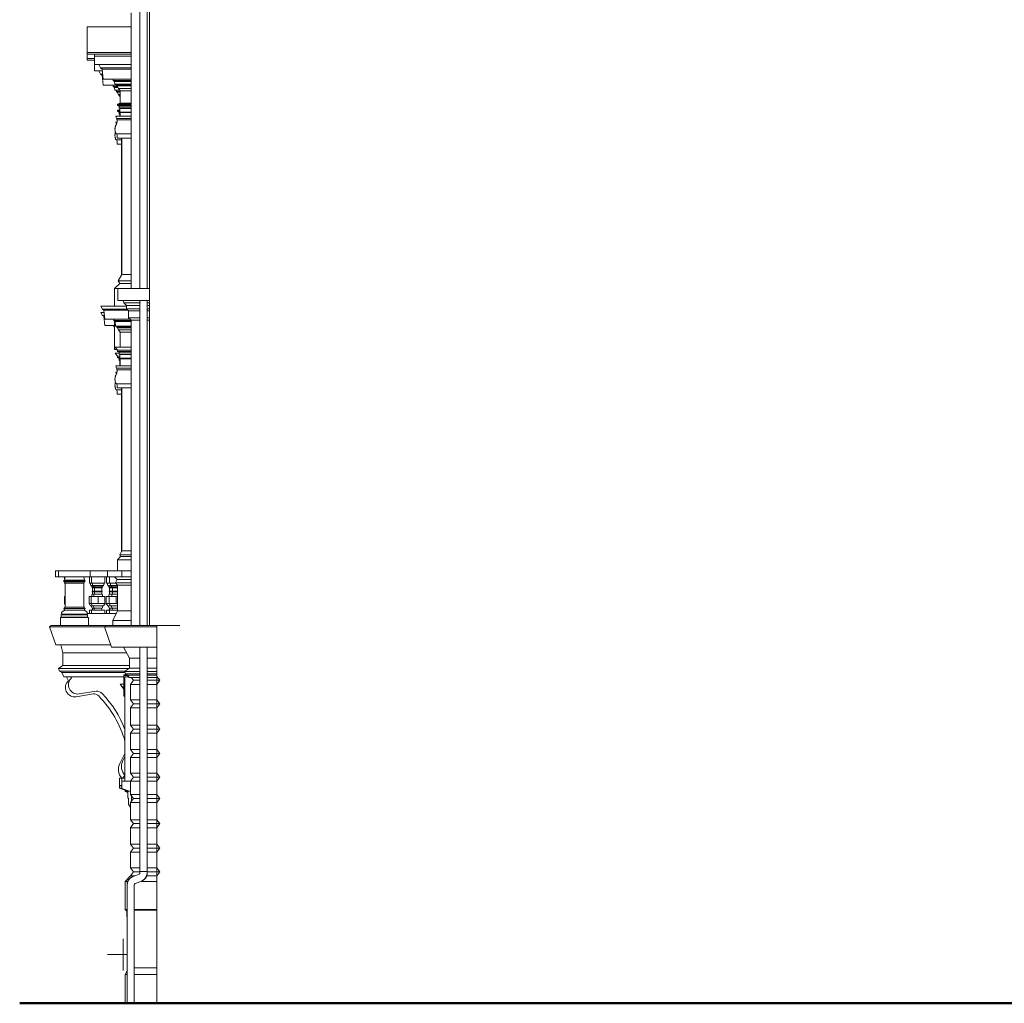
# Model space of a CAD drawing. Header units: metres. Extents: x -1.8 to 29.2, y -0.8 to 24.3.
# Tile 1 of 8: x -1.8 to 14.4, y -0.8 to 15.3. Entities that reach past the tile are written whole.
import ezdxf

# ---------------------------------------------------------------- set-up
doc = ezdxf.new("R2010")
doc.units = ezdxf.units.M
doc.layers.add('AV-STAVBA', color=7, linetype='Continuous', lineweight=18)

# ---------------------------------------------------------------- blocks, each defined once
blk = doc.blocks.new('GM_Detový svod_04 - GM_Detový svod_04-1507001-Pohled SV')
at = {"layer": 'AV-STAVBA'}
for p, q in [((-0.842, 17.224), (-0.842, 17.174)), ((-0.724, 17.224), (-0.842, 17.224)), ((-0.722, 17.224), (-0.724, 17.224)), ((-0.722, 17.174), (-0.722, 17.224)), ((-0.215, 16.86), (-0.71, 17.153)), ((-0.771, 17.05), (-0.45, 16.86)), ((-0.18, 16.7), (0.161, 16.499)), ((0.222, 16.602), (0.028, 16.716)), ((0.173, 16.396), (0.173, 16.322)), ((0.293, 16.322), (0.293, 16.396)), ((0.173, 15.885), (0.173, 10.935)), ((0.293, 10.935), (0.293, 15.885)), ((0.173, 10.733), (0.173, 5.4)), ((0.293, 5.4), (0.293, 10.733)), ((0.173, 5.045), (0.173, 1.361)), ((0.293, 1.361), (0.293, 5.045)), ((0.159, 1.319), (0.052, 1.278)), ((0.173, 1.364), (0.173, 1.343)), ((0.173, 1.364), (0.173, 1.364)), ((0.173, 1.361), (0.175, 1.361)), ((0.179, 1.364), (0.177, 1.364)), ((0.18, 1.361), (0.181, 1.361)), ((0.189, 1.364), (0.182, 1.364)), ((0.189, 1.361), (0.191, 1.361)), ((0.203, 1.364), (0.191, 1.364)), ((0.218, 1.364), (0.204, 1.364)), ((0.249, 1.364), (0.218, 1.364)), ((0.263, 1.364), (0.249, 1.364)), ((0.275, 1.364), (0.263, 1.364)), ((0.285, 1.364), (0.276, 1.364)), ((0.291, 1.364), (0.286, 1.364)), ((0.293, 1.364), (0.292, 1.364)), ((0.293, 1.343), (0.293, 1.364)), ((-0.039, 1.142), (-0.039, -0.8)), ((0.081, -0.8), (0.081, 1.142)), ((0.096, 1.166), (0.202, 1.207))]:
    blk.add_line(p, q, dxfattribs=at)
at = {"layer": 'AV-STAVBA', "flags": 128}
for points in [[(-0.842, 17.174), (-0.842, 17.169), (-0.842, 17.163), (-0.841, 17.157), (-0.841, 17.151), (-0.84, 17.146), (-0.838, 17.14), (-0.837, 17.134), (-0.835, 17.129), (-0.833, 17.123), (-0.831, 17.118), (-0.829, 17.113), (-0.826, 17.107), (-0.823, 17.102), (-0.82, 17.097), (-0.817, 17.093), (-0.814, 17.088), (-0.81, 17.083), (-0.806, 17.079), (-0.803, 17.075), (-0.798, 17.07), (-0.794, 17.066), (-0.79, 17.063), (-0.785, 17.059), (-0.781, 17.056), (-0.776, 17.052), (-0.771, 17.05)], [(-0.84, 17.174), (-0.84, 17.169), (-0.84, 17.163), (-0.839, 17.157), (-0.839, 17.152), (-0.838, 17.146), (-0.836, 17.14), (-0.835, 17.135), (-0.833, 17.129), (-0.831, 17.124), (-0.829, 17.119), (-0.827, 17.114), (-0.824, 17.108), (-0.822, 17.103), (-0.819, 17.098), (-0.815, 17.094), (-0.812, 17.089), (-0.809, 17.085), (-0.805, 17.08), (-0.801, 17.076), (-0.797, 17.072), (-0.793, 17.068), (-0.789, 17.064), (-0.784, 17.061), (-0.779, 17.057), (-0.775, 17.054), (-0.77, 17.051)], [(-0.71, 17.153), (-0.711, 17.153), (-0.712, 17.154), (-0.713, 17.155), (-0.713, 17.155), (-0.714, 17.156), (-0.715, 17.157), (-0.716, 17.157), (-0.716, 17.158), (-0.717, 17.159), (-0.718, 17.16), (-0.718, 17.16), (-0.719, 17.161), (-0.719, 17.162), (-0.72, 17.163), (-0.72, 17.164), (-0.72, 17.165), (-0.721, 17.166), (-0.721, 17.167), (-0.721, 17.168), (-0.722, 17.169), (-0.722, 17.17), (-0.722, 17.171), (-0.722, 17.172), (-0.722, 17.173), (-0.722, 17.174), (-0.722, 17.174)], [(0.161, 16.499), (0.162, 16.498), (0.163, 16.498), (0.163, 16.497), (0.164, 16.496), (0.165, 16.496), (0.166, 16.495), (0.166, 16.494), (0.167, 16.493), (0.168, 16.493), (0.168, 16.492), (0.169, 16.491), (0.169, 16.49), (0.17, 16.489), (0.17, 16.489), (0.171, 16.488), (0.171, 16.487), (0.172, 16.486), (0.172, 16.485), (0.172, 16.484), (0.172, 16.483), (0.173, 16.482), (0.173, 16.481), (0.173, 16.48), (0.173, 16.479), (0.173, 16.478), (0.173, 16.477)], [(0.291, 16.477), (0.291, 16.483), (0.291, 16.488), (0.29, 16.494), (0.289, 16.5), (0.288, 16.505), (0.287, 16.511), (0.286, 16.517), (0.284, 16.522), (0.282, 16.527), (0.28, 16.533), (0.278, 16.538), (0.275, 16.543), (0.272, 16.548), (0.269, 16.553), (0.266, 16.558), (0.263, 16.562), (0.259, 16.567), (0.256, 16.571), (0.252, 16.576), (0.248, 16.58), (0.244, 16.584), (0.239, 16.587), (0.235, 16.591), (0.23, 16.594), (0.225, 16.597), (0.221, 16.6)], [(0.293, 16.477), (0.293, 16.483), (0.293, 16.489), (0.292, 16.494), (0.291, 16.5), (0.29, 16.506), (0.289, 16.512), (0.288, 16.517), (0.286, 16.523), (0.284, 16.528), (0.282, 16.534), (0.279, 16.539), (0.277, 16.544), (0.274, 16.549), (0.271, 16.554), (0.268, 16.559), (0.264, 16.564), (0.261, 16.568), (0.257, 16.573), (0.253, 16.577), (0.249, 16.581), (0.245, 16.585), (0.241, 16.589), (0.236, 16.592), (0.231, 16.596), (0.227, 16.599), (0.222, 16.602)], [(0.173, 16.477), (0.173, 16.474), (0.173, 16.47), (0.173, 16.467), (0.173, 16.464), (0.173, 16.46), (0.173, 16.457), (0.173, 16.454), (0.173, 16.45), (0.173, 16.447), (0.173, 16.444), (0.173, 16.441), (0.173, 16.438), (0.173, 16.435), (0.173, 16.432), (0.173, 16.429), (0.173, 16.426), (0.173, 16.424), (0.173, 16.421), (0.173, 16.419), (0.173, 16.416), (0.173, 16.414), (0.173, 16.412), (0.173, 16.409), (0.173, 16.407), (0.173, 16.406), (0.173, 16.404), (0.173, 16.402), (0.173, 16.401), (0.173, 16.399), (0.173, 16.398), (0.173, 16.397), (0.173, 16.396)], [(0.173, 16.275), (0.173, 16.278), (0.173, 16.281), (0.173, 16.284), (0.173, 16.287), (0.173, 16.289), (0.173, 16.292), (0.173, 16.295), (0.173, 16.297), (0.173, 16.3), (0.173, 16.302), (0.173, 16.305), (0.173, 16.307), (0.173, 16.309), (0.173, 16.311), (0.173, 16.313), (0.173, 16.315), (0.173, 16.316), (0.173, 16.318), (0.173, 16.319), (0.173, 16.321), (0.173, 16.322), (0.173, 16.322)], [(0.293, 16.396), (0.293, 16.397), (0.293, 16.398), (0.293, 16.4), (0.293, 16.401), (0.293, 16.403), (0.293, 16.404), (0.293, 16.406), (0.293, 16.408), (0.293, 16.41), (0.293, 16.412), (0.293, 16.415), (0.293, 16.417), (0.293, 16.42), (0.293, 16.422), (0.293, 16.425), (0.293, 16.427), (0.293, 16.43), (0.293, 16.433), (0.293, 16.436), (0.293, 16.439), (0.293, 16.442), (0.293, 16.445), (0.293, 16.448), (0.293, 16.452), (0.293, 16.455), (0.293, 16.458), (0.293, 16.462), (0.293, 16.465), (0.293, 16.468), (0.293, 16.472), (0.293, 16.475), (0.293, 16.477)], [(0.293, 16.322), (0.293, 16.321), (0.293, 16.32), (0.293, 16.319), (0.293, 16.317), (0.293, 16.316), (0.293, 16.314), (0.293, 16.312), (0.293, 16.31), (0.293, 16.308), (0.293, 16.306), (0.293, 16.304), (0.293, 16.301), (0.293, 16.299), (0.293, 16.296), (0.293, 16.294), (0.293, 16.291), (0.293, 16.288), (0.293, 16.285), (0.293, 16.282), (0.293, 16.279), (0.293, 16.276), (0.293, 16.273)], [(0.173, 1.343), (0.173, 1.342), (0.173, 1.341), (0.173, 1.34), (0.173, 1.339), (0.173, 1.338), (0.173, 1.336), (0.172, 1.335), (0.172, 1.334), (0.172, 1.333), (0.171, 1.332), (0.171, 1.331), (0.17, 1.33), (0.17, 1.329), (0.169, 1.328), (0.169, 1.328), (0.168, 1.327), (0.168, 1.326), (0.167, 1.325), (0.167, 1.325), (0.166, 1.324), (0.165, 1.323), (0.165, 1.323), (0.164, 1.322), (0.163, 1.322), (0.163, 1.321), (0.162, 1.321), (0.161, 1.32), (0.161, 1.32), (0.16, 1.32), (0.159, 1.319), (0.159, 1.319)], [(0.202, 1.207), (0.208, 1.21), (0.213, 1.212), (0.218, 1.215), (0.223, 1.217), (0.228, 1.22), (0.233, 1.224), (0.237, 1.227), (0.242, 1.231), (0.246, 1.234), (0.25, 1.238), (0.254, 1.242), (0.258, 1.247), (0.261, 1.251), (0.265, 1.256), (0.268, 1.26), (0.271, 1.265), (0.274, 1.27), (0.277, 1.275), (0.279, 1.28), (0.282, 1.285), (0.284, 1.29), (0.286, 1.296), (0.287, 1.301), (0.289, 1.307), (0.29, 1.312), (0.291, 1.318), (0.292, 1.323), (0.293, 1.329), (0.293, 1.334), (0.293, 1.34), (0.293, 1.343)], [(0.202, 1.209), (0.207, 1.211), (0.212, 1.214), (0.217, 1.216), (0.222, 1.219), (0.227, 1.222), (0.231, 1.225), (0.236, 1.229), (0.24, 1.232), (0.245, 1.236), (0.249, 1.24), (0.252, 1.244), (0.256, 1.248), (0.26, 1.252), (0.263, 1.257), (0.266, 1.261), (0.269, 1.266), (0.272, 1.271), (0.275, 1.276), (0.277, 1.281), (0.28, 1.286), (0.282, 1.291), (0.284, 1.296), (0.285, 1.302), (0.287, 1.307), (0.288, 1.312), (0.289, 1.318), (0.29, 1.323), (0.291, 1.329), (0.291, 1.335), (0.291, 1.34), (0.291, 1.343)], [(0.052, 1.278), (0.047, 1.276), (0.042, 1.273), (0.037, 1.271), (0.032, 1.268), (0.027, 1.265), (0.022, 1.262), (0.017, 1.258), (0.013, 1.255), (0.009, 1.251), (0.005, 1.247), (0.001, 1.243), (-0.003, 1.239), (-0.007, 1.234), (-0.01, 1.23), (-0.013, 1.225), (-0.017, 1.22), (-0.019, 1.215), (-0.022, 1.21), (-0.025, 1.205), (-0.027, 1.2), (-0.029, 1.195), (-0.031, 1.19), (-0.033, 1.184), (-0.034, 1.179), (-0.035, 1.173), (-0.036, 1.168), (-0.037, 1.162), (-0.038, 1.156), (-0.038, 1.151), (-0.039, 1.145), (-0.039, 1.142)], [(0.053, 1.276), (0.048, 1.274), (0.043, 1.272), (0.038, 1.269), (0.033, 1.266), (0.028, 1.263), (0.023, 1.26), (0.019, 1.257), (0.014, 1.253), (0.01, 1.249), (0.006, 1.246), (0.002, 1.242), (-0.002, 1.237), (-0.005, 1.233), (-0.009, 1.229), (-0.012, 1.224), (-0.015, 1.219), (-0.018, 1.214), (-0.02, 1.21), (-0.023, 1.205), (-0.025, 1.199), (-0.027, 1.194), (-0.029, 1.189), (-0.031, 1.184), (-0.032, 1.178), (-0.033, 1.173), (-0.034, 1.167), (-0.035, 1.162), (-0.036, 1.156), (-0.036, 1.151), (-0.037, 1.145), (-0.037, 1.142)], [(0.081, 1.142), (0.081, 1.143), (0.081, 1.144), (0.082, 1.145), (0.082, 1.147), (0.082, 1.148), (0.082, 1.149), (0.082, 1.15), (0.083, 1.151), (0.083, 1.152), (0.083, 1.153), (0.084, 1.154), (0.084, 1.155), (0.085, 1.156), (0.085, 1.157), (0.086, 1.158), (0.086, 1.158), (0.087, 1.159), (0.087, 1.16), (0.088, 1.161), (0.089, 1.161), (0.089, 1.162), (0.09, 1.163), (0.091, 1.163), (0.091, 1.164), (0.092, 1.164), (0.093, 1.164), (0.093, 1.165), (0.094, 1.165), (0.095, 1.166), (0.095, 1.166), (0.096, 1.166)]]:
    blk.add_lwpolyline(points, dxfattribs=at)
blk = doc.blocks.new('GM_Detový svod_1 - GM_Detový svod_04-1520184-Pohled SV')
at = {"layer": 'AV-STAVBA'}
for p, q in [((-0.842, 17.169), (-0.842, 17.004)), ((-0.722, 17.172), (-0.722, 17.224)), ((-0.722, 17.224), (-0.722, 17.224)), ((-0.722, 17.004), (-0.722, 17.021)), ((-0.612, 16.94), (-0.703, 16.977)), ((-0.748, 16.865), (-0.735, 16.86)), ((-0.039, 0.622), (-0.039, -0.268))]:
    blk.add_line(p, q, dxfattribs=at)
at = {"layer": 'AV-STAVBA', "flags": 128}
for points in [[(-0.842, 17.004), (-0.842, 16.998), (-0.841, 16.992), (-0.841, 16.986), (-0.84, 16.981), (-0.839, 16.975), (-0.837, 16.969), (-0.836, 16.963), (-0.834, 16.957), (-0.832, 16.952), (-0.83, 16.946), (-0.828, 16.941), (-0.825, 16.935), (-0.822, 16.93), (-0.819, 16.925), (-0.816, 16.92), (-0.812, 16.915), (-0.809, 16.91), (-0.805, 16.906), (-0.801, 16.901), (-0.796, 16.897), (-0.792, 16.893), (-0.788, 16.889), (-0.783, 16.885), (-0.778, 16.882), (-0.773, 16.878), (-0.768, 16.875), (-0.763, 16.872), (-0.757, 16.869), (-0.752, 16.867), (-0.748, 16.865)], [(-0.84, 17.004), (-0.84, 16.998), (-0.839, 16.993), (-0.839, 16.987), (-0.838, 16.981), (-0.837, 16.975), (-0.836, 16.969), (-0.834, 16.964), (-0.832, 16.958), (-0.83, 16.952), (-0.828, 16.947), (-0.826, 16.941), (-0.823, 16.936), (-0.82, 16.931), (-0.817, 16.926), (-0.814, 16.921), (-0.811, 16.916), (-0.807, 16.911), (-0.803, 16.907), (-0.799, 16.903), (-0.795, 16.898), (-0.791, 16.894), (-0.786, 16.89), (-0.782, 16.887), (-0.777, 16.883), (-0.772, 16.88), (-0.767, 16.877), (-0.762, 16.874), (-0.757, 16.871), (-0.751, 16.869), (-0.747, 16.867)], [(-0.703, 16.977), (-0.704, 16.977), (-0.705, 16.978), (-0.706, 16.978), (-0.707, 16.979), (-0.708, 16.979), (-0.709, 16.98), (-0.71, 16.981), (-0.711, 16.981), (-0.712, 16.982), (-0.713, 16.983), (-0.714, 16.984), (-0.715, 16.985), (-0.715, 16.986), (-0.716, 16.987), (-0.717, 16.988), (-0.717, 16.989), (-0.718, 16.99), (-0.719, 16.991), (-0.719, 16.992), (-0.72, 16.993), (-0.72, 16.994), (-0.72, 16.995), (-0.721, 16.996), (-0.721, 16.998), (-0.721, 16.999), (-0.721, 17), (-0.722, 17.001), (-0.722, 17.002), (-0.722, 17.004), (-0.722, 17.004)]]:
    blk.add_lwpolyline(points, dxfattribs=at)
blk = doc.blocks.new('Zdobná fasáda 1NP - Zdobná fasáda 1NP-1554848-Pohled SV')
at = {"layer": 'AV-STAVBA'}
for p, q in [((-1.033, 4.56), (-1, 4.495)), ((-0.96, 4.56), (-0.95, 4.54)), ((-0.038, 4.592), (-0.092, 4.592)), ((-0.092, 4.592), (-0.092, 4.581)), ((-0.092, 4.244), (-0.092, 4.581)), ((-0.026, 4.581), (-0.092, 4.581)), ((-0.073, 4.561), (-0.013, 4.561)), ((-0.073, 4.561), (-0.073, 2.989)), ((-0.153, 4.438), (-0.092, 4.438)), ((-0.119, 4.393), (-0.092, 4.393)), ((-0.874, 4.233), (-0.593, 4.28)), ((-0.824, 4.278), (-0.543, 4.325)), ((-0.073, 4.244), (-0.092, 4.244)), ((-0.073, 3.303), (-0.157, 3.138)), ((-0.073, 3.25), (-0.107, 3.183)), ((-0.073, 2.937), (-0.115, 2.895)), ((-0.073, 2.845), (-0.073, 2.989)), ((-0.165, 2.895), (-0.122, 2.895)), ((-0.165, 2.895), (-0.165, 2.775)), ((-0.122, 2.775), (-0.165, 2.775)), ((-0.165, 2.775), (-0.122, 2.759)), ((-0.165, 2.73), (-0.165, 2.775)), ((-0.122, 2.895), (-0.073, 2.895)), ((-0.122, 2.895), (-0.122, 2.845)), ((0.018, 2.845), (-0.122, 2.845)), ((-0.122, 2.845), (-0.122, 2.725)), ((0.018, 2.675), (0.018, 2.845)), ((-0.025, 2.68), (-0.165, 2.73)), ((-0.122, 2.73), (-0.165, 2.73)), ((-0.122, 2.725), (0.018, 2.675)), ((-0.072, 2.675), (-0.072, 2.697)), ((-0.025, 2.658), (-0.072, 2.675)), ((-0.025, 2.675), (-0.072, 2.675)), ((-0.025, 2.68), (-0.025, 2.568)), ((0.004, 2.68), (-0.025, 2.68)), ((0.025, 2.617), (0.025, 2.613)), ((0.025, 2.613), (0.028, 2.613)), ((0.034, 2.606), (0.034, 2.516)), ((-0.025, 2.568), (-0.016, 2.568)), ((-0.016, 2.568), (-0.016, 2.468)), ((-0.016, 2.468), (0.018, 2.415)), ((-0.072, 1.201), (0.018, 1.291)), ((-0.072, 0.738), (-0.072, 1.201)), ((-0.026, 1.201), (-0.072, 1.201)), ((0.018, 1.291), (0.088, 1.291)), ((0.448, 1.201), (0.186, 1.201)), ((0.283, 1.291), (0.448, 1.291)), ((-0.072, 0.738), (-0.038, 0.738)), ((-0.038, 0.705), (-0.072, 0.738)), ((-0.042, 0.624), (-0.042, 0.708)), ((0.081, 0.738), (0.448, 0.738)), ((0.081, 0.728), (0.448, 0.728)), ((-0.042, 0.624), (-0.038, 0.624)), ((-0.038, 0.621), (-0.042, 0.624)), ((-0.072, -0.325), (-0.038, -0.267)), ((0.448, -0.22), (0.081, -0.22)), ((-0.072, -0.8), (-0.072, -0.325)), ((-0.038, -0.325), (-0.072, -0.325)), ((0.448, -0.325), (0.081, -0.325))]:
    blk.add_line(p, q, dxfattribs=at)
for centre, radius, start, end in [((-0.849, 4.427), 0.151, 131.7159, 279.5901), ((-0.899, 4.382), 0.151, 131.7159, 279.5901), ((-1.537, 3.305), 1.789, 36.0834, 39.3155), ((-0.594, 4.147), 0.134, 43.7694, 89.7479), ((-0.544, 4.192), 0.134, 43.7694, 89.7479), ((-1.789, 3.001), 1.789, 16.3674, 43.7694), ((-1.739, 3.046), 1.789, 21.2969, 43.7694), ((0.037, 3.04), 0.217, 153, 221.7595), ((0.087, 3.085), 0.217, 153, 222.6078)]:
    blk.add_arc(centre, radius, start, end, dxfattribs=at)
blk = doc.blocks.new('Římsa nad 1NP - Římsa nad 1NP-1582674-Pohled SV')
at = {"layer": 'AV-STAVBA'}
for p, q in [((-1.08, 6.132), (-1.066, 6.146)), ((-1.066, 6.146), (-1.056, 6.2)), ((-1.066, 6.146), (-0.738, 6.146)), ((-1.063, 6.165), (-1.063, 6.2)), ((-0.738, 6.146), (-0.748, 6.2)), ((-0.724, 6.132), (-0.738, 6.146)), ((-0.656, 6.097), (-0.656, 6.2)), ((-0.623, 6.097), (-0.623, 6.2)), ((-0.403, 6.2), (-0.403, 6.097)), ((-0.376, 6.097), (-0.376, 6.2)), ((-0.328, 6.097), (-0.328, 6.2)), ((-0.203, 6.158), (-0.245, 6.2)), ((-0.228, 6.103), (-0.203, 6.158)), ((0.028, 6.158), (-0.203, 6.158)), ((-1.066, 6.118), (-1.08, 6.132)), ((-0.724, 6.132), (-1.08, 6.132)), ((-1.056, 6.097), (-1.066, 6.118)), ((-0.738, 6.118), (-1.066, 6.118)), ((-1.063, 6.097), (-1.063, 6.11)), ((-1.056, 6.097), (-1.063, 6.097)), ((-0.748, 6.097), (-1.056, 6.097)), ((-1.056, 5.7), (-1.056, 6.097)), ((-0.748, 6.097), (-0.738, 6.118)), ((-0.748, 6.097), (-0.748, 5.7)), ((-0.738, 6.118), (-0.724, 6.132)), ((-0.623, 6.097), (-0.656, 6.097)), ((-0.646, 6.097), (-0.633, 6.059)), ((-0.633, 6.059), (-0.608, 6.035)), ((-0.633, 6.059), (-0.599, 6.059)), ((-0.403, 6.097), (-0.623, 6.097)), ((-0.608, 6.035), (-0.618, 6.024)), ((-0.618, 6.024), (-0.605, 6.017)), ((-0.586, 6.024), (-0.618, 6.024)), ((-0.613, 6.097), (-0.6, 6.059)), ((-0.574, 6.035), (-0.608, 6.035)), ((-0.605, 6.017), (-0.605, 5.967)), ((-0.572, 6.017), (-0.605, 6.017)), ((-0.6, 6.059), (-0.575, 6.035)), ((-0.6, 6.059), (-0.513, 6.059)), ((-0.575, 6.035), (-0.586, 6.024)), ((-0.586, 6.024), (-0.573, 6.017)), ((-0.513, 6.024), (-0.586, 6.024)), ((-0.513, 6.035), (-0.575, 6.035)), ((-0.573, 6.017), (-0.573, 5.967)), ((-0.513, 6.017), (-0.573, 6.017)), ((-0.513, 6.059), (-0.427, 6.059)), ((-0.452, 6.035), (-0.513, 6.035)), ((-0.441, 6.024), (-0.513, 6.024)), ((-0.454, 6.017), (-0.513, 6.017)), ((-0.454, 6.017), (-0.441, 6.024)), ((-0.454, 5.967), (-0.454, 6.017)), ((-0.452, 6.035), (-0.427, 6.059)), ((-0.441, 6.024), (-0.452, 6.035)), ((-0.427, 6.059), (-0.413, 6.097)), ((-0.328, 6.097), (-0.376, 6.097)), ((-0.366, 6.097), (-0.353, 6.059)), ((-0.353, 6.059), (-0.328, 6.035)), ((-0.353, 6.059), (-0.304, 6.059)), ((-0.328, 6.035), (-0.338, 6.024)), ((-0.338, 6.024), (-0.325, 6.017)), ((-0.291, 6.024), (-0.338, 6.024)), ((-0.223, 6.097), (-0.328, 6.097)), ((-0.279, 6.035), (-0.328, 6.035)), ((-0.325, 6.017), (-0.325, 5.967)), ((-0.276, 6.017), (-0.325, 6.017)), ((-0.318, 6.097), (-0.305, 6.059)), ((-0.305, 6.059), (-0.28, 6.035)), ((-0.305, 6.059), (-0.218, 6.059)), ((-0.28, 6.035), (-0.291, 6.024)), ((-0.291, 6.024), (-0.278, 6.017)), ((-0.218, 6.024), (-0.291, 6.024)), ((-0.218, 6.035), (-0.28, 6.035)), ((-0.278, 6.017), (-0.278, 5.967)), ((-0.218, 6.017), (-0.278, 6.017)), ((-0.195, 6.064), (-0.228, 6.103)), ((0.028, 6.103), (-0.228, 6.103)), ((-0.218, 6.059), (-0.195, 6.059)), ((-0.195, 6.035), (-0.218, 6.035)), ((-0.195, 6.024), (-0.218, 6.024)), ((-0.195, 6.017), (-0.218, 6.017)), ((0.028, 6.064), (-0.195, 6.064)), ((-0.195, 5.64), (-0.195, 6.064)), ((-1.065, 5.88), (-1.056, 5.88)), ((-1.065, 5.88), (-1.065, 5.76)), ((-0.659, 5.88), (-0.626, 5.88)), ((-0.659, 5.88), (-0.659, 5.76)), ((-0.626, 5.88), (-0.513, 5.88)), ((-0.626, 5.88), (-0.626, 5.76)), ((-0.61, 5.916), (-0.624, 5.88)), ((-0.605, 5.967), (-0.612, 5.96)), ((-0.612, 5.96), (-0.605, 5.952)), ((-0.58, 5.96), (-0.612, 5.96)), ((-0.578, 5.916), (-0.61, 5.916)), ((-0.572, 5.967), (-0.605, 5.967)), ((-0.605, 5.952), (-0.605, 5.916)), ((-0.572, 5.952), (-0.605, 5.952)), ((-0.578, 5.916), (-0.591, 5.88)), ((-0.573, 5.967), (-0.58, 5.96)), ((-0.58, 5.96), (-0.573, 5.952)), ((-0.513, 5.96), (-0.58, 5.96)), ((-0.513, 5.916), (-0.578, 5.916)), ((-0.513, 5.967), (-0.573, 5.967)), ((-0.573, 5.952), (-0.573, 5.916)), ((-0.513, 5.952), (-0.573, 5.952)), ((-0.454, 5.967), (-0.513, 5.967)), ((-0.447, 5.96), (-0.513, 5.96)), ((-0.454, 5.952), (-0.513, 5.952)), ((-0.449, 5.916), (-0.513, 5.916)), ((-0.513, 5.88), (-0.401, 5.88)), ((-0.513, 5.88), (-0.513, 5.76)), ((-0.447, 5.96), (-0.454, 5.967)), ((-0.454, 5.952), (-0.447, 5.96)), ((-0.454, 5.916), (-0.454, 5.952)), ((-0.436, 5.88), (-0.449, 5.916)), ((-0.401, 5.88), (-0.401, 5.76)), ((-0.379, 5.88), (-0.331, 5.88)), ((-0.379, 5.88), (-0.379, 5.76)), ((-0.33, 5.916), (-0.344, 5.88)), ((-0.325, 5.967), (-0.332, 5.96)), ((-0.332, 5.96), (-0.325, 5.952)), ((-0.285, 5.96), (-0.332, 5.96)), ((-0.331, 5.88), (-0.218, 5.88)), ((-0.331, 5.88), (-0.331, 5.76)), ((-0.283, 5.916), (-0.33, 5.916)), ((-0.276, 5.967), (-0.325, 5.967)), ((-0.325, 5.952), (-0.325, 5.916)), ((-0.276, 5.952), (-0.325, 5.952)), ((-0.283, 5.916), (-0.296, 5.88)), ((-0.278, 5.967), (-0.285, 5.96)), ((-0.285, 5.96), (-0.278, 5.952)), ((-0.218, 5.96), (-0.285, 5.96)), ((-0.218, 5.916), (-0.283, 5.916)), ((-0.218, 5.967), (-0.278, 5.967)), ((-0.278, 5.952), (-0.278, 5.916)), ((-0.218, 5.952), (-0.278, 5.952)), ((-0.195, 5.967), (-0.218, 5.967)), ((-0.195, 5.96), (-0.218, 5.96)), ((-0.195, 5.952), (-0.218, 5.952)), ((-0.195, 5.916), (-0.218, 5.916)), ((-0.218, 5.88), (-0.195, 5.88)), ((-0.218, 5.88), (-0.218, 5.76)), ((-1.078, 5.679), (-1.056, 5.7)), ((-1.06, 5.654), (-1.078, 5.679)), ((-1.078, 5.679), (-0.727, 5.679)), ((-1.067, 5.76), (-1.056, 5.745)), ((-1.066, 5.76), (-1.067, 5.76)), ((-1.067, 5.76), (-1.056, 5.745)), ((-1.067, 5.76), (-1.056, 5.745)), ((-1.067, 5.76), (-1.056, 5.745)), ((-1.067, 5.76), (-1.056, 5.745)), ((-1.067, 5.76), (-1.056, 5.745)), ((-1.067, 5.76), (-1.056, 5.745)), ((-1.067, 5.76), (-1.056, 5.745)), ((-1.067, 5.76), (-1.056, 5.745)), ((-1.067, 5.76), (-1.056, 5.745)), ((-1.067, 5.76), (-1.056, 5.745)), ((-1.067, 5.76), (-1.056, 5.745)), ((-1.067, 5.76), (-1.056, 5.745)), ((-1.067, 5.76), (-1.056, 5.745)), ((-1.056, 5.76), (-1.065, 5.76)), ((-0.748, 5.7), (-1.056, 5.7)), ((-0.748, 5.7), (-0.727, 5.679)), ((-0.727, 5.679), (-0.744, 5.654)), ((-0.66, 5.76), (-0.636, 5.725)), ((-0.66, 5.76), (-0.66, 5.76)), ((-0.628, 5.76), (-0.659, 5.76)), ((-0.636, 5.725), (-0.602, 5.725)), ((-0.628, 5.76), (-0.603, 5.725)), ((-0.627, 5.76), (-0.628, 5.76)), ((-0.583, 5.76), (-0.626, 5.76)), ((-0.626, 5.725), (-0.612, 5.688)), ((-0.597, 5.688), (-0.615, 5.654)), ((-0.58, 5.688), (-0.612, 5.688)), ((-0.603, 5.725), (-0.513, 5.725)), ((-0.593, 5.725), (-0.58, 5.688)), ((-0.565, 5.76), (-0.584, 5.76)), ((-0.565, 5.688), (-0.582, 5.654)), ((-0.513, 5.688), (-0.58, 5.688)), ((-0.513, 5.76), (-0.564, 5.76)), ((-0.463, 5.76), (-0.513, 5.76)), ((-0.513, 5.725), (-0.424, 5.725)), ((-0.447, 5.688), (-0.513, 5.688)), ((-0.443, 5.76), (-0.462, 5.76)), ((-0.445, 5.654), (-0.462, 5.688)), ((-0.447, 5.688), (-0.434, 5.725)), ((-0.401, 5.76), (-0.444, 5.76)), ((-0.424, 5.725), (-0.399, 5.76)), ((-0.399, 5.76), (-0.4, 5.76)), ((-0.38, 5.76), (-0.356, 5.725)), ((-0.38, 5.76), (-0.38, 5.76)), ((-0.336, 5.76), (-0.379, 5.76)), ((-0.356, 5.725), (-0.307, 5.725)), ((-0.346, 5.725), (-0.332, 5.688)), ((-0.333, 5.76), (-0.336, 5.76)), ((-0.317, 5.688), (-0.335, 5.654)), ((-0.333, 5.76), (-0.308, 5.725)), ((-0.332, 5.76), (-0.333, 5.76)), ((-0.285, 5.688), (-0.332, 5.688)), ((-0.288, 5.76), (-0.331, 5.76)), ((-0.308, 5.725), (-0.218, 5.725)), ((-0.298, 5.725), (-0.285, 5.688)), ((-0.27, 5.76), (-0.289, 5.76)), ((-0.27, 5.688), (-0.287, 5.654)), ((-0.218, 5.688), (-0.285, 5.688)), ((-0.218, 5.76), (-0.27, 5.76)), ((-0.195, 5.76), (-0.218, 5.76)), ((-0.218, 5.725), (-0.195, 5.725)), ((-0.195, 5.688), (-0.218, 5.688)), ((-1.131, 5.534), (-1.117, 5.538)), ((-1.131, 5.4), (-1.131, 5.534)), ((-0.673, 5.534), (-1.131, 5.534)), ((-1.117, 5.578), (-1.105, 5.587)), ((-1.117, 5.538), (-1.117, 5.578)), ((-0.687, 5.578), (-1.117, 5.578)), ((-0.687, 5.538), (-1.117, 5.538)), ((-1.105, 5.587), (-1.11, 5.595)), ((-1.106, 5.623), (-1.06, 5.654)), ((-0.7, 5.587), (-1.105, 5.587)), ((-1.063, 5.654), (-1.06, 5.654)), ((-1.063, 5.653), (-1.063, 5.654)), ((-0.744, 5.654), (-1.06, 5.654)), ((-0.744, 5.654), (-0.699, 5.623)), ((-0.694, 5.595), (-0.7, 5.587)), ((-0.7, 5.587), (-0.687, 5.578)), ((-0.687, 5.578), (-0.687, 5.538)), ((-0.687, 5.538), (-0.673, 5.534)), ((-0.673, 5.534), (-0.673, 5.4)), ((-0.656, 5.654), (-0.623, 5.654)), ((-0.656, 5.6), (-0.656, 5.654)), ((-0.623, 5.654), (-0.403, 5.654)), ((-0.623, 5.6), (-0.623, 5.654)), ((-0.403, 5.654), (-0.403, 5.6)), ((-0.376, 5.654), (-0.328, 5.654)), ((-0.376, 5.6), (-0.376, 5.654)), ((-0.328, 5.654), (-0.195, 5.654)), ((-0.328, 5.6), (-0.328, 5.654)), ((-0.274, 5.484), (-0.195, 5.64)), ((0.028, 5.64), (-0.195, 5.64)), ((-1.282, 5.4), (-1.311, 5.38)), ((-1.311, 5.38), (-1.209, 5.085)), ((-0.406, 5.38), (-1.311, 5.38)), ((-0.377, 5.4), (-1.282, 5.4)), ((-0.406, 5.38), (-0.377, 5.4)), ((-0.406, 5.38), (0.448, 5.38)), ((-0.291, 5.045), (-0.406, 5.38)), ((-0.377, 5.4), (0.328, 5.4)), ((-0.274, 5.4), (-0.274, 5.484)), ((-0.274, 5.484), (0.028, 5.484)), ((-1.209, 5.085), (-0.304, 5.085)), ((-1.125, 5.085), (-1.091, 4.95)), ((0.448, 5.045), (-0.291, 5.045)), ((0.004, 4.867), (-0.099, 5.045)), ((-1.091, 4.95), (-1.091, 4.747)), ((-0.044, 4.95), (-1.091, 4.95)), ((0.004, 4.867), (0.173, 4.867)), ((0.004, 4.702), (0.004, 4.867)), ((0.293, 4.867), (0.448, 4.867)), ((-1.091, 4.747), (-1.163, 4.697)), ((-1.163, 4.697), (-1.148, 4.652)), ((-0.004, 4.697), (-1.163, 4.697)), ((0.004, 4.747), (-1.091, 4.747)), ((-0.078, 4.645), (0.004, 4.702)), ((0.004, 4.702), (0.173, 4.702)), ((0.293, 4.702), (0.448, 4.702)), ((-1.148, 4.652), (-1.111, 4.631)), ((-0.068, 4.652), (-1.148, 4.652)), ((-1.111, 4.631), (-1.075, 4.56)), ((-0.074, 4.631), (-1.111, 4.631)), ((-0.092, 4.56), (-1.075, 4.56)), ((-0.078, 4.645), (0.173, 4.645)), ((-0.065, 4.607), (-0.078, 4.645)), ((-0.065, 4.607), (0.173, 4.607)), ((-0.031, 4.587), (-0.065, 4.607)), ((-0.031, 4.587), (0.173, 4.587)), ((-0.005, 4.55), (-0.031, 4.587)), ((0.173, 4.55), (-0.005, 4.55)), ((0.293, 4.645), (0.448, 4.645)), ((0.293, 4.607), (0.448, 4.607)), ((0.293, 4.587), (0.448, 4.587)), ((0.448, 4.55), (0.293, 4.55)), ((0.448, 4.564), (0.448, 4.55))]:
    blk.add_line(p, q, dxfattribs=at)
blk.add_arc((-0.71, 5.606), 0.02, 325, 341.692, dxfattribs=at)
for points, knots in [([(-1.11, 5.595), (-1.111, 5.596), (-1.113, 5.599), (-1.114, 5.605), (-1.114, 5.609), (-1.113, 5.612), (-1.112, 5.616), (-1.11, 5.619), (-1.107, 5.622), (-1.106, 5.623)], [0, 0, 0, 0, 0.166667, 0.333333, 0.5, 0.583333, 0.666667, 0.833333, 1, 1, 1, 1]), ([(-0.699, 5.623), (-0.697, 5.622), (-0.695, 5.619), (-0.692, 5.616), (-0.691, 5.612), (-0.69, 5.609), (-0.69, 5.605), (-0.691, 5.599), (-0.693, 5.596), (-0.694, 5.595)], [-1, -1, -1, -1, -0.833333, -0.666667, -0.583333, -0.5, -0.333333, -0.166667, 0, 0, 0, 0])]:
    blk.add_open_spline(points, degree=3, knots=knots, dxfattribs=at)
blk = doc.blocks.new('Podokenní římsa 3NP - Podokenní římsa 3NP-1611802-Pohled SV')
at = {"layer": 'AV-STAVBA'}
for p, q in [((0.328, 10.935), (-0.192, 10.935)), ((-0.192, 10.935), (-0.192, 10.735)), ((-0.192, 10.735), (0.328, 10.735)), ((-0.097, 10.722), (-0.092, 10.697)), ((-0.092, 10.697), (0.181, 10.697)), ((-0.092, 10.697), (-0.046, 10.651)), ((0.285, 10.697), (0.328, 10.697)), ((-0.046, 10.651), (0.173, 10.651)), ((-0.046, 10.651), (-0.046, 10.601)), ((-0.046, 10.601), (0.173, 10.601)), ((-0.046, 10.601), (-0.012, 10.566)), ((-0.012, 10.566), (0.173, 10.566)), ((-0.012, 10.566), (-0.012, 10.451)), ((0.293, 10.651), (0.328, 10.651)), ((0.293, 10.601), (0.328, 10.601)), ((0.293, 10.566), (0.328, 10.566)), ((-0.012, 10.451), (0.173, 10.451)), ((-0.012, 10.451), (0.028, 10.411)), ((0.028, 10.411), (0.173, 10.411)), ((0.293, 10.451), (0.328, 10.451)), ((0.293, 10.411), (0.328, 10.411))]:
    blk.add_line(p, q, dxfattribs=at)
blk.add_open_spline([(-0.103, 10.735), (-0.103, 10.735), (-0.102, 10.733), (-0.099, 10.729), (-0.098, 10.725), (-0.097, 10.722)], degree=3, knots=[0.7709359, 0.7709359, 0.7709359, 0.7709359, 0.7857143, 0.8571429, 1, 1, 1, 1], dxfattribs=at)
blk = doc.blocks.new('Šambrána krajní_2NP - Šambrána krajní_2NP-1626826-Pohled SV')
at = {"layer": 'AV-STAVBA'}
for p, q in [((-0.572, 14.508), (-0.572, 14.608)), ((-0.445, 14.508), (-0.572, 14.508)), ((-0.476, 14.452), (-0.502, 14.508)), ((-0.447, 14.435), (-0.476, 14.452)), ((-0.44, 14.452), (-0.476, 14.452)), ((-0.433, 14.269), (-0.447, 14.435)), ((-0.438, 14.435), (-0.447, 14.435)), ((-0.21, 14.269), (-0.433, 14.269)), ((-0.265, 14.249), (-0.265, 14.269)), ((-0.245, 14.23), (-0.265, 14.249)), ((-0.195, 14.249), (-0.265, 14.249)), ((-0.241, 14.187), (-0.245, 14.23)), ((-0.186, 14.23), (-0.245, 14.23)), ((-0.159, 14.187), (-0.241, 14.187)), ((-0.21, 14.168), (-0.21, 14.187)), ((-0.198, 14.157), (-0.21, 14.168)), ((-0.152, 14.168), (-0.21, 14.168)), ((-0.18, 14.116), (-0.198, 14.157)), ((-0.152, 14.157), (-0.198, 14.157)), ((-0.152, 14.077), (-0.18, 14.116)), ((-0.152, 14.116), (-0.18, 14.116)), ((-0.197, 13.861), (-0.159, 13.872)), ((-0.197, 13.841), (-0.197, 13.861)), ((-0.159, 13.861), (-0.197, 13.861)), ((-0.166, 13.826), (-0.197, 13.841)), ((-0.159, 13.841), (-0.197, 13.841)), ((-0.166, 13.796), (-0.166, 13.826)), ((-0.156, 13.826), (-0.166, 13.826)), ((-0.159, 13.789), (-0.166, 13.796)), ((-0.152, 13.796), (-0.166, 13.796)), ((-0.159, 13.763), (-0.159, 13.789)), ((-0.152, 13.789), (-0.159, 13.789)), ((-0.203, 13.663), (-0.22, 13.663)), ((-0.214, 13.372), (-0.132, 13.372)), ((-0.214, 13.372), (-0.208, 13.372)), ((-0.214, 13.372), (-0.208, 13.372)), ((-0.214, 13.372), (-0.208, 13.372)), ((-0.132, 13.301), (-0.199, 13.301)), ((-0.467, 10.541), (-0.414, 10.541)), ((-0.444, 10.491), (-0.467, 10.541)), ((-0.418, 10.476), (-0.444, 10.491)), ((-0.41, 10.491), (-0.444, 10.491)), ((-0.404, 10.327), (-0.418, 10.476)), ((-0.409, 10.476), (-0.418, 10.476)), ((-0.242, 10.327), (-0.404, 10.327)), ((-0.254, 10.309), (-0.254, 10.327)), ((-0.242, 10.297), (-0.254, 10.309)), ((-0.242, 10.309), (-0.254, 10.309)), ((-0.232, 9.869), (-0.166, 9.869)), ((-0.197, 9.82), (-0.232, 9.869)), ((-0.197, 9.8), (-0.197, 9.82)), ((-0.159, 9.82), (-0.197, 9.82)), ((-0.166, 9.785), (-0.197, 9.8)), ((-0.159, 9.8), (-0.197, 9.8)), ((-0.166, 9.755), (-0.166, 9.785)), ((-0.156, 9.785), (-0.166, 9.785)), ((-0.159, 9.748), (-0.166, 9.755)), ((-0.152, 9.755), (-0.166, 9.755)), ((-0.159, 9.688), (-0.159, 9.748)), ((-0.152, 9.748), (-0.159, 9.748)), ((-0.203, 9.561), (-0.22, 9.561)), ((-0.152, 9.681), (-0.159, 9.688)), ((-0.152, 9.688), (-0.159, 9.688)), ((-0.214, 9.27), (-0.132, 9.27)), ((-0.214, 9.27), (-0.208, 9.27)), ((-0.214, 9.27), (-0.208, 9.27)), ((-0.214, 9.27), (-0.208, 9.27)), ((-0.132, 9.2), (-0.199, 9.2)), ((-0.132, 6.608), (-0.132, 6.625))]:
    blk.add_line(p, q, dxfattribs=at)
at = {"layer": 'AV-STAVBA', "flags": 128}
for points in [[(-0.22, 13.663), (-0.217, 13.644), (-0.214, 13.626)], [(-0.208, 13.372), (-0.203, 13.339), (-0.199, 13.301)], [(-0.22, 9.561), (-0.217, 9.543), (-0.214, 9.525)], [(-0.208, 9.271), (-0.203, 9.238), (-0.199, 9.2)]]:
    blk.add_lwpolyline(points, dxfattribs=at)
at = {"layer": 'AV-STAVBA'}
for points in [[(-0.229, 13.495), (-0.23, 13.492), (-0.232, 13.484), (-0.235, 13.47), (-0.237, 13.453), (-0.237, 13.437), (-0.235, 13.42), (-0.232, 13.405), (-0.228, 13.392), (-0.225, 13.384), (-0.223, 13.38)], [(-0.229, 9.394), (-0.23, 9.391), (-0.232, 9.382), (-0.235, 9.368), (-0.237, 9.352), (-0.237, 9.335), (-0.235, 9.319), (-0.232, 9.304), (-0.228, 9.29), (-0.225, 9.282), (-0.223, 9.279)]]:
    blk.add_open_spline(points, degree=3, knots=[0.222692, 0.222692, 0.222692, 0.222692, 0.3, 0.4, 0.5, 0.6, 0.7, 0.8, 0.9, 1, 1, 1, 1], dxfattribs=at)
for points in [[(-0.223, 13.38), (-0.222, 13.379), (-0.221, 13.376), (-0.218, 13.373), (-0.215, 13.372), (-0.214, 13.372), (-0.213, 13.372)], [(-0.213, 13.372), (-0.214, 13.372), (-0.214, 13.372), (-0.215, 13.372)], [(-0.215, 13.372), (-0.214, 13.372), (-0.214, 13.372), (-0.213, 13.372)], [(-0.213, 13.372), (-0.214, 13.372), (-0.214, 13.372), (-0.215, 13.372)], [(-0.223, 9.279), (-0.222, 9.277), (-0.221, 9.275), (-0.218, 9.272), (-0.215, 9.27), (-0.214, 9.27), (-0.213, 9.271)], [(-0.213, 9.271), (-0.214, 9.27), (-0.214, 9.27), (-0.215, 9.271)], [(-0.215, 9.271), (-0.214, 9.27), (-0.214, 9.27), (-0.213, 9.271)], [(-0.213, 9.271), (-0.214, 9.27), (-0.214, 9.27), (-0.215, 9.271)]]:
    blk.add_open_spline(points, degree=3, dxfattribs=at)
blk = doc.blocks.new('Šambrána krajní_2NP1 - Šambrána krajní_2NP-1630025-Pohled SV')
at = {"layer": 'AV-STAVBA'}
for p, q in [((-0.572, 14.748), (-0.572, 14.779)), ((-0.572, 14.608), (-0.572, 14.748)), ((0.028, 14.748), (-0.572, 14.748)), ((0.028, 14.608), (-0.572, 14.608)), ((-0.476, 14.552), (-0.502, 14.608)), ((-0.447, 14.535), (-0.476, 14.552)), ((0.028, 14.552), (-0.476, 14.552)), ((-0.433, 14.369), (-0.447, 14.535)), ((0.028, 14.535), (-0.447, 14.535)), ((0.028, 14.369), (-0.433, 14.369)), ((-0.265, 14.349), (-0.265, 14.369)), ((-0.245, 14.33), (-0.265, 14.349)), ((0.028, 14.349), (-0.265, 14.349)), ((-0.241, 14.287), (-0.245, 14.33)), ((0.028, 14.33), (-0.245, 14.33)), ((0.028, 14.287), (-0.241, 14.287)), ((-0.21, 14.268), (-0.21, 14.287)), ((-0.198, 14.257), (-0.21, 14.268)), ((0.028, 14.268), (-0.21, 14.268)), ((-0.18, 14.216), (-0.198, 14.257)), ((0.028, 14.257), (-0.198, 14.257)), ((-0.152, 14.177), (-0.18, 14.216)), ((0.028, 14.216), (-0.18, 14.216)), ((0.028, 14.177), (-0.152, 14.177)), ((-0.152, 13.973), (-0.152, 14.177)), ((-0.197, 13.961), (-0.152, 13.973)), ((-0.197, 13.941), (-0.197, 13.961)), ((0.028, 13.961), (-0.197, 13.961)), ((-0.166, 13.926), (-0.197, 13.941)), ((0.028, 13.941), (-0.197, 13.941)), ((-0.166, 13.896), (-0.166, 13.926)), ((0.028, 13.926), (-0.166, 13.926)), ((-0.159, 13.889), (-0.166, 13.896)), ((0.028, 13.896), (-0.166, 13.896)), ((-0.152, 13.973), (0.028, 13.973)), ((0.028, 13.763), (-0.22, 13.763)), ((-0.159, 13.829), (-0.159, 13.889)), ((0.028, 13.889), (-0.159, 13.889)), ((-0.152, 13.822), (-0.159, 13.829)), ((0.028, 13.829), (-0.159, 13.829)), ((0.028, 13.822), (-0.152, 13.822)), ((-0.152, 13.763), (-0.152, 13.822)), ((0.028, 13.725), (-0.214, 13.725)), ((0.028, 13.701), (-0.204, 13.701)), ((-0.214, 13.472), (0.028, 13.472)), ((-0.214, 13.472), (-0.208, 13.472)), ((-0.214, 13.472), (-0.208, 13.472)), ((-0.214, 13.472), (-0.208, 13.472)), ((0.028, 13.401), (-0.199, 13.401)), ((-0.132, 11.144), (-0.132, 13.401)), ((-0.132, 13.401), (-0.122, 13.401)), ((-0.122, 13.401), (-0.122, 11.161)), ((-0.122, 11.161), (-0.122, 13.401)), ((0.028, 13.401), (-0.122, 13.401)), ((-0.182, 11.057), (-0.122, 11.161)), ((-0.122, 11.161), (0.028, 11.161)), ((-0.243, 10.931), (-0.158, 11.016)), ((-0.158, 11.016), (-0.182, 11.057)), ((0.028, 11.057), (-0.182, 11.057)), ((0.028, 11.016), (-0.158, 11.016)), ((-0.243, 10.641), (-0.243, 10.931)), ((-0.192, 10.931), (-0.243, 10.931)), ((-0.467, 10.641), (-0.046, 10.641)), ((-0.444, 10.591), (-0.467, 10.641)), ((-0.418, 10.576), (-0.444, 10.591)), ((-0.037, 10.591), (-0.444, 10.591)), ((-0.404, 10.427), (-0.418, 10.576)), ((-0.022, 10.576), (-0.418, 10.576)), ((0.013, 10.427), (-0.404, 10.427)), ((-0.254, 10.409), (-0.254, 10.427)), ((-0.236, 10.391), (-0.254, 10.409)), ((0.028, 10.409), (-0.254, 10.409)), ((-0.229, 10.317), (-0.236, 10.391)), ((0.028, 10.391), (-0.236, 10.391)), ((0.028, 10.317), (-0.229, 10.317)), ((-0.204, 10.3), (-0.204, 10.317)), ((-0.194, 10.289), (-0.204, 10.3)), ((0.028, 10.3), (-0.204, 10.3)), ((-0.177, 10.253), (-0.194, 10.289)), ((0.028, 10.289), (-0.194, 10.289)), ((-0.152, 10.217), (-0.177, 10.253)), ((0.028, 10.253), (-0.177, 10.253)), ((0.028, 10.217), (-0.152, 10.217)), ((-0.152, 9.969), (-0.152, 10.217)), ((-0.232, 9.969), (0.028, 9.969)), ((-0.197, 9.92), (-0.232, 9.969)), ((-0.197, 9.9), (-0.197, 9.92)), ((0.028, 9.92), (-0.197, 9.92)), ((-0.166, 9.885), (-0.197, 9.9)), ((0.028, 9.9), (-0.197, 9.9)), ((-0.166, 9.855), (-0.166, 9.885)), ((0.028, 9.885), (-0.166, 9.885)), ((-0.159, 9.848), (-0.166, 9.855)), ((0.028, 9.855), (-0.166, 9.855)), ((-0.159, 9.788), (-0.159, 9.848)), ((0.028, 9.848), (-0.159, 9.848)), ((-0.152, 9.781), (-0.159, 9.788)), ((0.028, 9.788), (-0.159, 9.788)), ((0.028, 9.781), (-0.152, 9.781)), ((-0.152, 9.661), (-0.152, 9.781)), ((0.028, 9.661), (-0.22, 9.661)), ((0.028, 9.624), (-0.214, 9.624)), ((0.028, 9.6), (-0.204, 9.6)), ((-0.214, 9.37), (0.028, 9.37)), ((-0.214, 9.37), (-0.208, 9.37)), ((-0.214, 9.37), (-0.208, 9.37)), ((-0.214, 9.37), (-0.208, 9.37)), ((0.028, 9.3), (-0.199, 9.3)), ((-0.132, 6.625), (-0.132, 9.3)), ((-0.132, 9.3), (-0.122, 9.3)), ((-0.122, 9.3), (-0.122, 6.625)), ((-0.122, 6.625), (-0.122, 9.3)), ((0.028, 9.3), (-0.122, 9.3)), ((-0.159, 6.56), (-0.122, 6.625)), ((-0.122, 6.625), (-0.132, 6.625)), ((-0.122, 6.625), (0.028, 6.625)), ((-0.197, 6.481), (-0.144, 6.534)), ((-0.197, 6.3), (-0.197, 6.481)), ((0.028, 6.481), (-0.197, 6.481)), ((-0.144, 6.534), (-0.159, 6.56)), ((0.028, 6.56), (-0.159, 6.56)), ((0.028, 6.534), (-0.144, 6.534))]:
    blk.add_line(p, q, dxfattribs=at)
at = {"layer": 'AV-STAVBA', "flags": 128}
for points in [[(-0.22, 13.763), (-0.217, 13.744), (-0.214, 13.725)], [(-0.207, 13.725), (-0.205, 13.713), (-0.204, 13.701)], [(-0.208, 13.472), (-0.203, 13.439), (-0.199, 13.401)], [(-0.22, 9.661), (-0.217, 9.643), (-0.214, 9.624)], [(-0.207, 9.624), (-0.205, 9.612), (-0.204, 9.6)], [(-0.208, 9.371), (-0.203, 9.338), (-0.199, 9.3)]]:
    blk.add_lwpolyline(points, dxfattribs=at)
at = {"layer": 'AV-STAVBA'}
for points in [[(-0.218, 13.62), (-0.22, 13.617), (-0.223, 13.61), (-0.228, 13.598), (-0.232, 13.585), (-0.235, 13.57), (-0.237, 13.553), (-0.237, 13.537), (-0.235, 13.52), (-0.232, 13.505), (-0.228, 13.492), (-0.225, 13.484), (-0.223, 13.48)], [(-0.198, 13.701), (-0.199, 13.69), (-0.201, 13.668), (-0.207, 13.64), (-0.214, 13.626), (-0.218, 13.62)], [(-0.223, 13.48), (-0.222, 13.479), (-0.221, 13.476), (-0.218, 13.473), (-0.215, 13.472), (-0.214, 13.472), (-0.213, 13.472)], [(-0.213, 13.472), (-0.214, 13.472), (-0.214, 13.472), (-0.215, 13.472)], [(-0.215, 13.472), (-0.214, 13.472), (-0.214, 13.472), (-0.213, 13.472)], [(-0.213, 13.472), (-0.214, 13.472), (-0.214, 13.472), (-0.215, 13.472)], [(-0.198, 9.6), (-0.199, 9.589), (-0.201, 9.567), (-0.207, 9.539), (-0.214, 9.524), (-0.218, 9.518)], [(-0.218, 9.518), (-0.22, 9.515), (-0.223, 9.509), (-0.228, 9.497), (-0.232, 9.483), (-0.235, 9.468), (-0.237, 9.452), (-0.237, 9.435), (-0.235, 9.419), (-0.232, 9.404), (-0.228, 9.39), (-0.225, 9.382), (-0.223, 9.379)], [(-0.223, 9.379), (-0.222, 9.377), (-0.221, 9.375), (-0.218, 9.372), (-0.215, 9.37), (-0.214, 9.37), (-0.213, 9.371)], [(-0.213, 9.371), (-0.214, 9.37), (-0.214, 9.37), (-0.215, 9.371)], [(-0.215, 9.371), (-0.214, 9.37), (-0.214, 9.37), (-0.213, 9.371)], [(-0.213, 9.371), (-0.214, 9.37), (-0.214, 9.37), (-0.215, 9.371)]]:
    blk.add_open_spline(points, degree=3, dxfattribs=at)
blk = doc.blocks.new('S_Point - S_Point-1652364-Pohled SV')
at = {"layer": 'AV-STAVBA'}
for q in [(-0.1, 0.26), (-0.36, 0), (-0.038, 0), (-0.1, -0.26)]:
    blk.add_line((-0.1, 0), q, dxfattribs=at)

msp = doc.modelspace()

# ---------------------------------------------------------------- linework, layer by layer
at = {"layer": 'AV-STAVBA'}
for p, q in [((0.328, 16.807), (0.328, 5.4)), ((0.028, 10.935), (0.028, 15.46)), ((-0.692, 14.679), (-0.692, 15.23)), ((0.028, 15.23), (-0.692, 15.23)), ((-0.692, 14.809), (0.028, 14.809)), ((0.028, 14.779), (-0.692, 14.779)), ((-0.692, 14.709), (-0.572, 14.709)), ((-0.572, 14.679), (-0.692, 14.679)), ((-0.242, 9.931), (-0.242, 10.397)), ((0.028, 5.4), (0.028, 10.411)), ((-0.242, 9.963), (-0.227, 9.963)), ((-0.205, 9.931), (-0.242, 9.931)), ((-1.212, 6.3), (0.028, 6.3)), ((-1.212, 6.3), (-1.212, 6.2)), ((0.028, 6.2), (-1.212, 6.2)), ((-1.162, 6.3), (-1.162, 6.2)), ((-0.642, 6.3), (-0.642, 6.2)), ((-0.362, 6.3), (-0.362, 6.2)), ((-0.122, 6.3), (-0.122, 6.2)), ((-0.691, 5.6), (-0.215, 5.6)), ((0.828, 5.4), (0.328, 5.4)), ((0.448, 5.4), (0.448, 4.564)), ((0.07, 4.502), (0.03, 4.55)), ((0.448, 4.564), (0.5, 4.502)), ((0.448, 3.302), (0.448, 4.55)), ((0.018, 4.434), (0.07, 4.502)), ((0.018, 4.179), (0.018, 4.434)), ((0.173, 4.434), (0.018, 4.434)), ((0.07, 4.502), (0.173, 4.502)), ((0.293, 4.502), (0.5, 4.502)), ((0.448, 4.434), (0.293, 4.434)), ((0.5, 4.502), (0.448, 4.434)), ((0.018, 4.179), (0.173, 4.179)), ((0.07, 4.117), (0.018, 4.179)), ((0.018, 4.049), (0.07, 4.117)), ((0.018, 3.764), (0.018, 4.049)), ((0.173, 4.049), (0.018, 4.049)), ((0.07, 4.117), (0.173, 4.117)), ((0.293, 4.179), (0.448, 4.179)), ((0.293, 4.117), (0.5, 4.117)), ((0.448, 4.049), (0.293, 4.049)), ((0.448, 4.179), (0.5, 4.117)), ((0.5, 4.117), (0.448, 4.049)), ((0.018, 3.764), (0.173, 3.764)), ((0.07, 3.702), (0.018, 3.764)), ((0.293, 3.764), (0.448, 3.764)), ((0.448, 3.764), (0.5, 3.702)), ((0.018, 3.634), (0.07, 3.702)), ((0.018, 3.364), (0.018, 3.634)), ((0.173, 3.634), (0.018, 3.634)), ((0.07, 3.702), (0.173, 3.702)), ((0.293, 3.702), (0.5, 3.702)), ((0.448, 3.634), (0.293, 3.634)), ((0.5, 3.702), (0.448, 3.634)), ((0.018, 3.364), (0.173, 3.364)), ((0.07, 3.302), (0.018, 3.364)), ((0.018, 3.234), (0.07, 3.302)), ((0.018, 2.975), (0.018, 3.234)), ((0.173, 3.234), (0.018, 3.234)), ((0.07, 3.302), (0.173, 3.302)), ((0.293, 3.364), (0.448, 3.364)), ((0.293, 3.302), (0.5, 3.302)), ((0.448, 3.234), (0.293, 3.234)), ((0.448, 3.364), (0.5, 3.302)), ((0.448, 3.364), (0.448, -0.8)), ((0.5, 3.302), (0.448, 3.234)), ((0.018, 2.975), (0.173, 2.975)), ((0.07, 2.914), (0.018, 2.975)), ((0.018, 2.845), (0.07, 2.914)), ((0.07, 2.914), (0.173, 2.914)), ((0.293, 2.975), (0.448, 2.975)), ((0.293, 2.914), (0.5, 2.914)), ((0.448, 2.975), (0.5, 2.914)), ((0.5, 2.914), (0.448, 2.845)), ((0.018, 2.625), (0.018, 2.845)), ((0.173, 2.845), (0.018, 2.845)), ((0.448, 2.845), (0.293, 2.845)), ((0.018, 2.625), (0.173, 2.625)), ((0.07, 2.564), (0.018, 2.625)), ((0.293, 2.625), (0.448, 2.625)), ((0.448, 2.625), (0.5, 2.564)), ((0.018, 2.495), (0.07, 2.564)), ((0.018, 2.21), (0.018, 2.495)), ((0.173, 2.495), (0.018, 2.495)), ((0.07, 2.564), (0.173, 2.564)), ((0.293, 2.564), (0.5, 2.564)), ((0.448, 2.495), (0.293, 2.495)), ((0.5, 2.564), (0.448, 2.495)), ((0.018, 2.21), (0.173, 2.21)), ((0.07, 2.149), (0.018, 2.21)), ((0.018, 2.08), (0.07, 2.149)), ((0.068, 2.147), (0.068, 2.15)), ((0.07, 2.149), (0.173, 2.149)), ((0.293, 2.21), (0.448, 2.21)), ((0.293, 2.149), (0.5, 2.149)), ((0.448, 2.21), (0.5, 2.149)), ((0.5, 2.149), (0.448, 2.08)), ((0.018, 1.81), (0.018, 2.08)), ((0.173, 2.08), (0.018, 2.08)), ((0.448, 2.08), (0.293, 2.08)), ((0.018, 1.81), (0.173, 1.81)), ((0.07, 1.749), (0.018, 1.81)), ((0.293, 1.81), (0.448, 1.81)), ((0.448, 1.81), (0.5, 1.749)), ((0.018, 1.68), (0.07, 1.749)), ((0.018, 1.421), (0.018, 1.68)), ((0.173, 1.68), (0.018, 1.68)), ((0.068, 1.747), (0.068, 1.75)), ((0.07, 1.749), (0.173, 1.749)), ((0.293, 1.749), (0.5, 1.749)), ((0.448, 1.68), (0.293, 1.68)), ((0.5, 1.749), (0.448, 1.68)), ((0.018, 1.421), (0.173, 1.421)), ((0.07, 1.36), (0.018, 1.421)), ((0.018, 1.291), (0.07, 1.36)), ((0.068, 1.358), (0.068, 1.362)), ((0.07, 1.36), (0.173, 1.36)), ((0.293, 1.421), (0.448, 1.421)), ((0.293, 1.36), (0.5, 1.36)), ((0.448, 1.421), (0.5, 1.36)), ((0.5, 1.36), (0.448, 1.291)), ((0.088, 1.291), (0.018, 1.291)), ((0.448, 1.291), (0.283, 1.291))]:
    msp.add_line(p, q, dxfattribs=at)
at = {"layer": 'AV-STAVBA', "lineweight": 50}
msp.add_line((29.2, -0.8), (-1.8, -0.8), dxfattribs=at)

# ---------------------------------------------------------------- block references
at = {"layer": 'AV-STAVBA'}
for name in ['GM_Detový svod_04 - GM_Detový svod_04-1507001-Pohled SV', 'GM_Detový svod_1 - GM_Detový svod_04-1520184-Pohled SV', 'Šambrána krajní_2NP1 - Šambrána krajní_2NP-1630025-Pohled SV', 'Šambrána krajní_2NP - Šambrána krajní_2NP-1626826-Pohled SV', 'Podokenní římsa 3NP - Podokenní římsa 3NP-1611802-Pohled SV', 'Římsa nad 1NP - Římsa nad 1NP-1582674-Pohled SV', 'Zdobná fasáda 1NP - Zdobná fasáda 1NP-1554848-Pohled SV', 'S_Point - S_Point-1652364-Pohled SV']:
    msp.add_blockref(name, (0, 0), dxfattribs=at)

doc.saveas('drawing.dxf')
